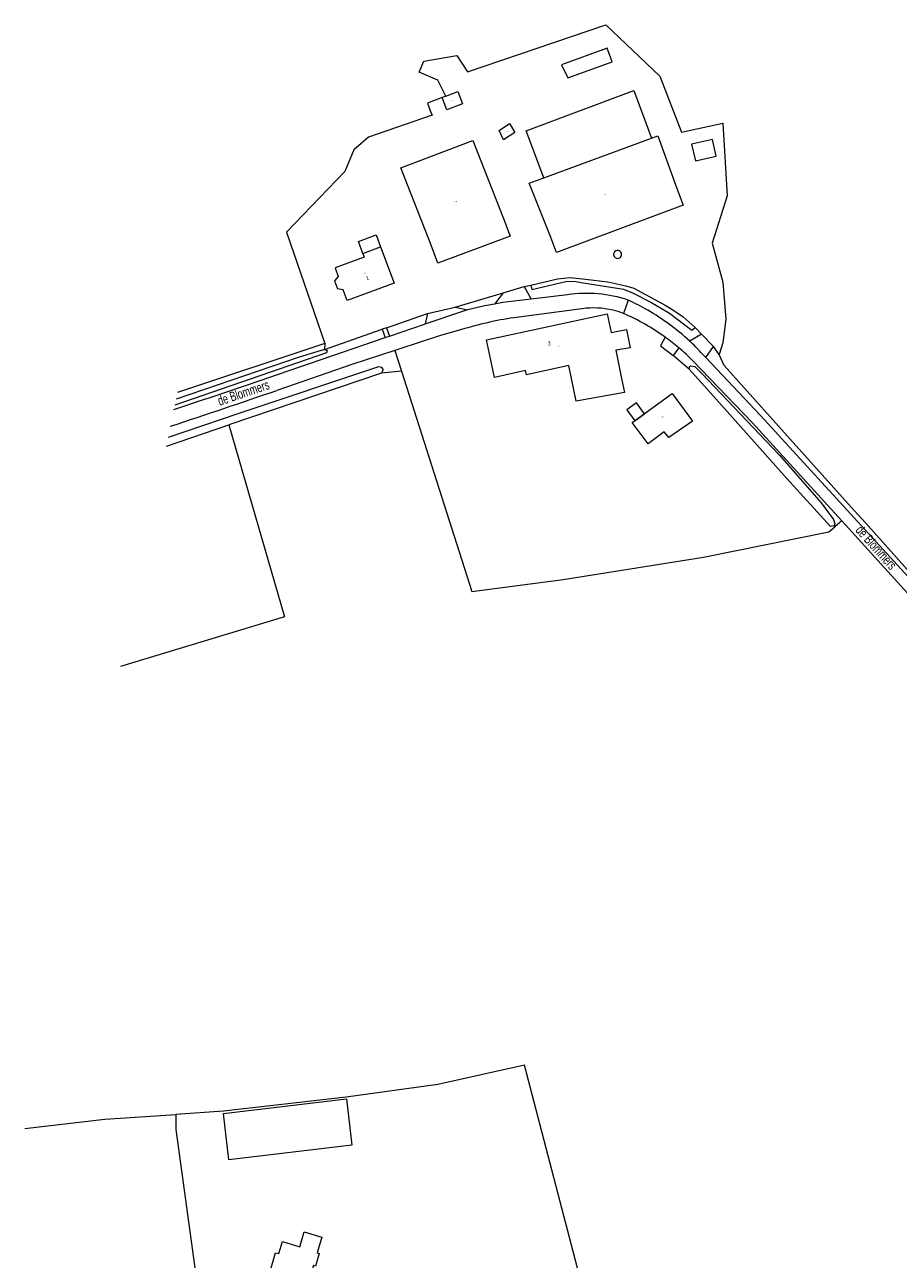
# Model space of a CAD drawing. Header units: metres. Extents: x 120324 to 133000, y 395500 to 402438.
# Tile 26 of 95: x 125720 to 125948, y 398002 to 398325. Entities that reach past the tile are written whole.
import ezdxf

# ---------------------------------------------------------------- set-up
doc = ezdxf.new("R2010")
doc.units = ezdxf.units.M
doc.linetypes.add('DGN2', pattern=[101.410184, 50.705092, -50.705092])
for name, color, linetype, lineweight in [('gg-anno-huisnummerreeks BGT', 7, 'Continuous', 13), ('gg-anno-openbare ruimte label', 7, 'Continuous', 13), ('gg-bbg-luifel en loopbrug', 1, 'DGN2', 0)]:
    doc.layers.add(name, color=color, linetype=linetype, lineweight=lineweight)
for name, color, linetype, lineweight, true_color in [('gg-bbg-overig bouwwerk', 7, 'Continuous', 0, 0xff5000), ('gg-kwrk-kunstwerk niveau 01', 7, 'Continuous', 0, 0xd2d2d2), ('gx-grn-maaiveld', 7, 'Continuous', 0, 0xb88d57), ('kenmerkpunt-x pandkandidaat', 7, 'Continuous', 0, 0xb88d57)]:
    doc.layers.add(name, color=color, linetype=linetype, lineweight=lineweight, true_color=true_color)
doc.styles.add('StyleArial', font='arial.ttf')
doc.styles.add('Styledgn001', font='dgn001.shx')

msp = doc.modelspace()

# ---------------------------------------------------------------- linework, layer by layer
at = {"layer": 'gg-bbg-luifel en loopbrug'}
msp.add_line((125808.27, 398264.83), (125812.96, 398266.56), dxfattribs=at)
at = {"layer": 'gg-bbg-luifel en loopbrug', "flags": 128}
for points in [[(125808.27, 398264.83), (125807.12, 398267.95), (125811.79, 398269.73), (125812.96, 398266.56)], [(125879.46, 398221.07), (125882.02, 398222.92), (125879.95, 398225.78), (125877.39, 398223.93), (125879.46, 398221.07)]]:
    msp.add_lwpolyline(points, dxfattribs=at)
at = {"layer": 'gg-bbg-overig bouwwerk', "flags": 128}
msp.add_lwpolyline([(125873.52, 398315), (125872.25, 398318.51), (125860.28, 398314.13), (125861.91, 398310.81), (125873.52, 398315)], dxfattribs=at)
at = {"layer": 'gg-bbg-overig bouwwerk'}
for start, end in [(94.7866, 274.7269), (274.7269, 94.7866)]:
    msp.add_arc((125874.97, 398264.56), 1.04, start, end, dxfattribs=at)
at = {"layer": 'gg-kwrk-kunstwerk niveau 01'}
msp.add_line((125855.67, 398284.62), (125883.83, 398295.03), dxfattribs=at)
at = {"layer": 'gg-kwrk-kunstwerk niveau 01', "flags": 128}
for points in [[(125855.67, 398284.62), (125851.08, 398296.91), (125879.24, 398307.43), (125883.83, 398295.03)], [(125895.32, 398289.02), (125900.79, 398290.28), (125899.78, 398294.66), (125894.32, 398293.41), (125895.32, 398289.02)]]:
    msp.add_lwpolyline(points, dxfattribs=at)
at = {"layer": 'gx-grn-maaiveld'}
for p, q in [((125829.99, 398305.97), (125829.09, 398305.64)), ((125851.8, 398283.19), (125855.67, 398284.62)), ((125832.49, 398250.8), (125845.01, 398254.52)), ((125845.01, 398254.52), (125842.71, 398251.57)), ((125845.01, 398254.52), (125850.52, 398256.16)), ((125850.52, 398256.16), (125852.25, 398256.51)), ((125850.52, 398256.16), (125852.38, 398252.87)), ((125861.87, 398254.01), (125852.38, 398252.87)), ((125825.18, 398249.12), (125832.49, 398250.8)), ((125832.49, 398250.8), (125835.67, 398250.09)), ((125877.71, 398252.62), (125876.54, 398249.12)), ((125814.49, 398245.39), (125825.18, 398249.12)), ((125825.18, 398249.12), (125824.64, 398246.43)), ((125865.64, 398250.37), (125847.8, 398248.01)), ((125798.24, 398239.72), (125813.38, 398245)), ((125814.49, 398245.39), (125813.38, 398245)), ((125813.38, 398245), (125814.12, 398242.82)), ((125814.49, 398245.39), (125815.25, 398243.21)), ((125895.23, 398245.46), (125896.9, 398243.75)), ((125783.46, 398232.3), (125814.12, 398242.82)), ((125798.37, 398241.31), (125798.24, 398239.72)), ((125814.12, 398242.82), (125815.25, 398243.21)), ((125896.9, 398243.75), (125893.83, 398241.89)), ((125896.9, 398243.75), (125900.07, 398240.5)), ((125816.69, 398239.48), (125818.43, 398234.02)), ((125891.02, 398240.13), (125889.48, 398238.18)), ((125893.74, 398234.46), (125889.48, 398238.18)), ((125898.08, 398237.59), (125896.78, 398238.97)), ((125898.08, 398237.59), (125900.07, 398240.5)), ((125901.56, 398238.4), (125900.07, 398240.5)), ((125813.16, 398233.56), (125773.26, 398220)), ((125818.43, 398234.02), (125813.16, 398233.56)), ((125931.8, 398193.37), (125931.64, 398193.57)), ((125933.66, 398194.93), (125931.8, 398193.37))]:
    msp.add_line(p, q, dxfattribs=at)
at = {"layer": 'gx-grn-maaiveld', "flags": 128}
for points in [[(125829.99, 398305.97), (125827.9, 398310.15), (125823.05, 398312.29), (125824.25, 398315.15), (125832.93, 398316.58), (125835.7, 398312.32), (125871.85, 398324.67), (125886, 398311.25), (125891.67, 398296.58), (125902.46, 398298.9), (125903.63, 398279.95), (125899.71, 398267.51), (125902.48, 398257.32), (125903.25, 398247.63), (125902.48, 398241.45), (125901.56, 398238.4)], [(125829.99, 398305.97), (125833.15, 398307.16), (125834.36, 398303.96), (125830.3, 398302.43), (125829.09, 398305.64)], [(125829.09, 398305.64), (125826.83, 398304.78), (125825.21, 398304.18), (125826.04, 398301.97), (125826.41, 398300.97)], [(125826.41, 398300.97), (125809.82, 398295.29), (125805.98, 398291.98), (125803.56, 398286.25), (125788.32, 398270.42), (125798.37, 398241.31)], [(125848.11, 398296.45), (125845.12, 398294.58), (125843.97, 398297.01), (125846.67, 398298.87), (125848.11, 398296.45)], [(125818.28, 398287.26), (125837.07, 398294.38), (125845.12, 398274.01), (125846.87, 398269.33), (125827.94, 398262.33), (125826.2, 398267.04), (125818.28, 398287.26)], [(125883.83, 398295.03), (125885.46, 398295.63), (125890.36, 398282.12), (125892.11, 398277.44), (125858.94, 398265.05), (125857.19, 398269.75), (125851.8, 398283.19)], [(125808.27, 398264.83), (125808.62, 398263.89), (125801.02, 398261.09), (125801.85, 398258.83), (125800.88, 398257.71), (125801.66, 398255.59)], [(125812.96, 398266.56), (125816.47, 398257.07), (125804.17, 398252.52), (125803.13, 398255.36), (125801.66, 398255.59)], [(125852.25, 398256.51), (125859.25, 398258.16), (125862.53, 398258.58), (125866.58, 398258.1), (125872.42, 398257.4), (125877.14, 398256.36), (125879.22, 398255.8), (125887.44, 398251.3), (125889.19, 398250.28), (125892.14, 398248.27), (125895.23, 398245.46)], [(125852.25, 398256.51), (125852.54, 398255.43), (125861.43, 398257.47), (125863.53, 398257.55), (125865.42, 398257.22), (125876.49, 398255.49), (125878.86, 398254.5), (125883.62, 398252.07), (125888.54, 398249.18), (125894.42, 398244.75), (125895.23, 398245.46)], [(125842.71, 398251.57), (125840.2, 398251.12), (125835.67, 398250.09)], [(125852.38, 398252.87), (125844.97, 398251.98), (125842.71, 398251.57)], [(125824.64, 398246.43), (125835.29, 398250), (125835.67, 398250.09)], [(125840.65, 398242.26), (125872.26, 398249.05), (125873.26, 398244.18), (125877.25, 398244.98), (125878.21, 398240.18), (125874.52, 398239.58), (125875.99, 398232.13), (125876.75, 398228.43), (125864.15, 398226.17), (125862.19, 398235.54), (125851.11, 398233.1), (125850.89, 398234.23), (125842.78, 398232.39), (125841.71, 398237.38), (125840.65, 398242.26)], [(125815.25, 398243.21), (125824.4, 398246.34), (125824.64, 398246.43)], [(125834.12, 398244.91), (125828.38, 398243.26), (125817.75, 398239.82), (125816.69, 398239.48)], [(125798.37, 398241.31), (125759.8, 398228.46)], [(125887.42, 398242.93), (125886.17, 398240.66), (125889.48, 398238.18)], [(125798.24, 398239.72), (125798.82, 398239.57), (125798.97, 398239.43), (125798.83, 398238.85), (125759.11, 398225.14)], [(125798.24, 398239.72), (125791.6, 398237.67), (125759.44, 398226.74)], [(125816.69, 398239.48), (125805.38, 398235.82), (125785.77, 398229.02)], [(126007.92, 398118.41), (125952.92, 398179.72), (125939.88, 398194.26), (125936.87, 398197.61), (125923.19, 398212.85), (125902.88, 398235.49), (125901.56, 398238.4)], [(125813.16, 398233.56), (125813.59, 398234.28), (125813.59, 398234.57), (125813.3, 398235), (125812.43, 398235.14), (125775.61, 398222.86), (125757.35, 398216.69)], [(125893.74, 398234.46), (125893.74, 398235.17), (125894.03, 398235.46), (125895.17, 398235.31), (125897.02, 398233.45), (125917.25, 398212.15), (125928.22, 398199.57), (125931.5, 398195.28), (125931.78, 398194.14), (125931.64, 398193.57)], [(125894.67, 398236.79), (125910.15, 398220.65), (125933.66, 398194.93)], [(126007.92, 398118.41), (126005.41, 398120.74), (126000, 398126.72), (125912.32, 398222.45), (125898.08, 398237.59)], [(125818.43, 398234.02), (125836.84, 398176.39), (125860.68, 398179.52), (125897.46, 398185.42), (125930.22, 398192.05), (125931.8, 398193.37)], [(125931.64, 398193.57), (125930.64, 398193.43), (125919.24, 398206.01), (125900.74, 398226.69), (125893.74, 398234.46)], [(125887.12, 398218.15), (125882.95, 398215), (125878.81, 398220.6), (125889.28, 398228.18), (125894.53, 398220.93), (125888.4, 398216.71), (125887.12, 398218.15)], [(125773.26, 398220), (125787.84, 398169.78), (125744.91, 398156.79)], [(125756.89, 398214.47), (125773.26, 398220)], [(125933.66, 398194.93), (125981.72, 398141.96), (126005.66, 398113.12), (126006.59, 398109.81)], [(125877.57, 397944.24), (125878.64, 397943.98), (125876.81, 397952.25), (125863.45, 398003.45), (125850.59, 398052.51), (125827.92, 398047.5), (125803.92, 398044.16), (125771.86, 398040.46), (125759.36, 398039.65)], [(125771.82, 398039.86), (125803.99, 398043.7), (125805.44, 398031.57), (125773.26, 398027.74), (125771.82, 398039.86)], [(125719.81, 398035.96), (125740.82, 398038.39), (125759.36, 398039.65)], [(125759.36, 398039.65), (125759.38, 398035.74), (125765.58, 397990.64), (125767.43, 397974.5), (125770.46, 397969.14), (125769.45, 397969.04), (125769.98, 397968.11), (125772.87, 397967.29), (125780.36, 397965.17), (125791.03, 397961.96), (125795.19, 397960.69), (125796.25, 397960.38), (125797.2, 397960.12), (125806.1, 397957.76), (125820.13, 397955.72), (125827.6, 397954.6), (125836.17, 397952.69), (125839.49, 397952.05)], [(125786.33, 398003.23), (125787.26, 398006.39), (125791.79, 398005.04), (125792.95, 398008.93), (125797.55, 398007.57), (125796.33, 398003.44), (125796.91, 398003.27), (125795.95, 398000), (125795.36, 398000.17), (125794.37, 397996.77), (125790.1, 397998.06), (125789.65, 397996.59), (125783.92, 397998.29), (125785.45, 398003.48), (125786.33, 398003.23)]]:
    msp.add_lwpolyline(points, dxfattribs=at)
at = {"layer": 'gx-grn-maaiveld'}
for centre, radius, start, end in [((125866.95, 398220.98), 33.42, 71.2201, 98.7408), ((125851.94, 398196), 62.21, 60.2221, 65.5262), ((125860.28, 398161.24), 87.66, 98.1816, 107.3581), ((125868.66, 398228.06), 22.52, 76.9859, 97.6868), ((125869.01, 398229.73), 20.81, 68.7839, 76.9136), ((125852.66, 398194.54), 59.58, 54.3115, 66.3679), ((125851.98, 398196.63), 61.65, 47.2432, 59.965), ((125852.53, 398194.38), 59.79, 49.9305, 54.2975), ((125852.03, 398196.69), 61.56, 43.3704, 47.2347), ((125853.95, 398195.96), 57.67, 45.0751, 49.9978), ((125010.14, 400494.5), 2390.72, 288.25128, 288.87277), ((125181.17, 399975.85), 1848.5, 288.18172, 289.09124)]:
    msp.add_arc(centre, radius, start, end, dxfattribs=at)

# ---------------------------------------------------------------- texts
at = {"layer": 'gg-anno-huisnummerreeks BGT', "char_height": 1, "attachment_point": 8, "line_spacing_factor": 0.8, "style": 'StyleArial'}
for s, insert, rotation in [('{\\C256;1}', (125809.67, 398257.99), 20.3), ('{\\C256;2}', (125857.19, 398240.82), 12.1)]:
    msp.add_mtext(s, dxfattribs=dict(at, insert=insert, rotation=rotation))
at = {"layer": 'gg-anno-openbare ruimte label', "char_height": 2.5, "attachment_point": 5, "line_spacing_factor": 0.8, "style": 'StyleArial'}
for insert, rotation in [((125777.07, 398228.39), 18.6), ((125942.64, 398187.9), 311.8)]:
    msp.add_mtext('{\\W0.68;\\C256;de Blommers}', dxfattribs=dict(at, insert=insert, rotation=rotation))
at = {"layer": 'kenmerkpunt-x pandkandidaat', "linetype": 'Continuous', "lineweight": 0, "char_height": 0.2, "attachment_point": 5, "line_spacing_factor": 0.8, "style": 'Styledgn001'}
for insert in [(125831.73, 398304.8), (125846.04, 398296.8), (125871.96, 398280.28), (125832.58, 398278.36), (125808.68, 398259.58), (125859.43, 398240.62), (125886.67, 398222.05)]:
    msp.add_mtext('{\\Fdgn000|c0;\\C33;PNDK}', dxfattribs=dict(at, insert=insert))

doc.saveas('drawing.dxf')
